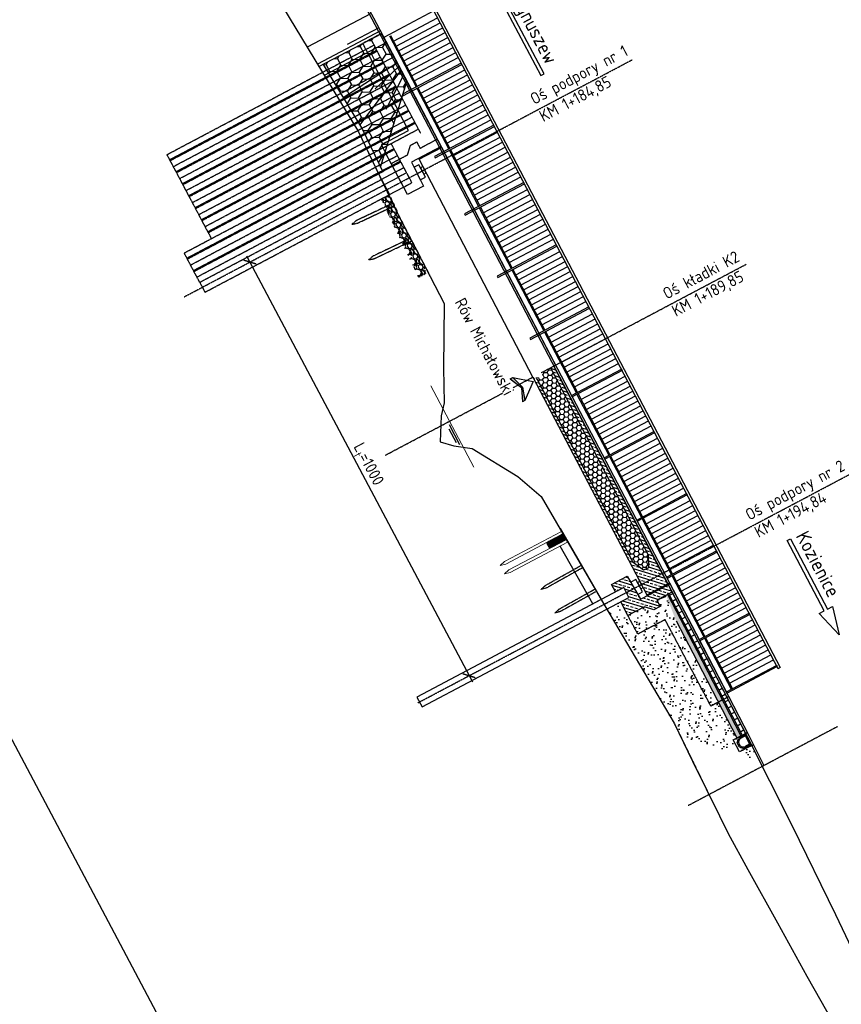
# Model space of a CAD drawing. Header units: millimetres. Extents: x -719417711 to 8331457056, y 1358857702 to 5726797456.
# Tile 66 of 71: x 7530289763 to 7530307306, y 5726747330 to 5726768366. Entities that reach past the tile are written whole.
import ezdxf

# ---------------------------------------------------------------- set-up
doc = ezdxf.new("R2010")
doc.units = ezdxf.units.MM
doc.set_wipeout_variables(frame=1)
for name, pattern in [('HIDDEN2', [4.7625, 3.175, -1.5875]), ('mp3', [6.25, 4.75, -1.5]), ('mp3a', [3.125, 2.25, -0.875]), ('mp7', [13.75, 9.75, -1.5, 1, -1.5]), ('mp7a', [6.875, 4.75, -0.875, 0.375, -0.875])]:
    doc.linetypes.add(name, pattern=pattern)
for name, color, linetype in [('0 wymiar', 32, 'Continuous'), ('1 cienka', 4, 'Continuous'), ('2 osie 02', 4, 'mp7'), ('2 osie 05', 4, 'mp7a'), ('3 przerywana 02', 6, 'mp3'), ('3 przerywana 05', 6, 'mp3a'), ('4 opis', 3, 'Continuous'), ('4 średnia', 3, 'Continuous'), ('5 gruba', 7, 'Continuous'), ('6 kreskowanie', 8, 'Continuous'), ('9 kreskowanie', 8, 'Continuous')]:
    doc.layers.add(name, color=color, linetype=linetype)
doc.layers.add('1  cienka', color=4, linetype='Continuous', lineweight=18)
doc.layers.add('6 Niweleta', color=1, linetype='Continuous', plot=False)
doc.layers.add('6 pomoc 01', color=1, linetype='Continuous', plot=False)
doc.styles.add('M 1_100', font='geniso.shx', dxfattribs={"height": 250})
doc.styles.get("Standard").update_dxf_attribs({"font": 'geniso.shx'})
doc.dimstyles.new('B  1_100 [cm]', dxfattribs={"dimscale": 100, "dimtxt": 2.5, "dimasz": 2, "dimexe": 1, "dimexo": 2.5, "dimtad": 1, "dimdec": 0, "dimlfac": 0.1, "dimzin": 0, "dimdsep": 46, "dimtxsty": 'Standard', "dimblk": 'ARCHTICK', "dimcen": 1, "dimdle": 1.5, "dimclrt": 3, "dimadec": 0, "dimazin": 0, "dimtfac": 1, "dimtdec": 0, "dimtmove": 1, "dimatfit": 3, "dimfxl": 1, "dimtolj": 1, "dimtzin": 0, "dimarcsym": 0})

# ---------------------------------------------------------------- blocks, each defined once
blk = doc.blocks.new('odw_lini_przekr')
for p, q in [((-146, -30), (-146, 0)), ((146, -30), (146, 0)), ((-146, -295), (-146, -30)), ((-146, -30), (-101, -30)), ((-141, -1), (-141, -25)), ((-102, -25), (-141, -25)), ((-121, -30), (-121, -180)), ((-52, -250), (-121, -180)), ((-101, -30), (-101, -129)), ((52, -250), (121, -180)), ((146, -30), (101, -30)), ((101, -30), (101, -129)), ((102, -25), (141, -25)), ((121, -30), (121, -180)), ((141, -1), (141, -25)), ((146, -30), (146, -295)), ((146, -295), (-146, -295)), ((52, -250), (-52, -250))]:
    blk.add_line(p, q)
at = {"linetype": 'HIDDEN2'}
for p, q in [((-126, -230), (-146, -210)), ((126, -230), (146, -210)), ((-126, -230), (-146, -250)), ((126, -230), (146, -250))]:
    blk.add_line(p, q, dxfattribs=at)
for points in [[(-146, 0), (146, 0)], [(102, -25), (-102, -25)]]:
    blk.add_lwpolyline(points)
for centre, radius, start, end in [((-146, -14), 14.4, 71.6352, 91.8424), ((146, -14), 14.4, 88.1576, 108.3648), ((-115, -30), 14.4, 358.1576, 18.3648), ((0, -129), 101, 180, 0), ((115, -30), 14.4, 161.6352, 181.8424)]:
    blk.add_arc(centre, radius, start, end)
blk = doc.blocks.new('A$C56C93B31')
at = {"layer": '6 kreskowanie'}
for centre, radius in [((7, -4), 6.25), ((26, -5), 11.6), ((56, -1), 5.92), ((74, -4), 6.25), ((90, -3), 10), ((115, -2), 12.2), ((133, -5), 6.25), ((10, -20), 10), ((10, -40), 10), ((12, -63), 12.5), ((10, -86), 10), ((10, -106), 10), ((7, -122), 6.25), ((10, -150), 10), ((10, -170), 10), ((12, -193), 12.5), ((10, -216), 10), ((19, -130), 8.22), ((34, -31), 15), ((24, -93), 5.14), ((34, -161), 15), ((27, -51), 6.25), ((36, -111), 15), ((27, -181), 6.25), ((36, -65), 10), ((36, -195), 10), ((38, -86), 10), ((34, -133), 6.25), ((38, -216), 10), ((45, -8), 7.48), ((44, -50), 6.23), ((44, -180), 6.23), ((52, -130), 10), ((53, -19), 6.25), ((53, -149), 6.25), ((63, -60), 15), ((61, -88), 12.5), ((63, -190), 15), ((61, -218), 12.5), ((59, -35), 10), ((59, -165), 10), ((60, -110), 8.33), ((64, -11), 6.25), ((77, -125), 15), ((79, -23), 12.5), ((79, -153), 12.5), ((76, -77), 6.06), ((76, -207), 6.06), ((81, -100), 10), ((80, -45), 8.33), ((80, -175), 8.33), ((88, -65), 10), ((88, -195), 10), ((87, -84), 6.25), ((87, -214), 6.25), ((104, -46), 15), ((104, -176), 15), ((96, -115), 6.23), ((106, -96), 15), ((102, -21), 10), ((102, -151), 10), ((104, -130), 10), ((105, -72), 7.83), ((105, -202), 7.83), ((113, -116), 6.25), ((116, -28), 5.14), ((116, -158), 5.14), ((122, -68), 8.96), ((122, -198), 8.96), ((128, -128), 12.5), ((130, -21), 10), ((130, -41), 10), ((130, -85), 10), ((130, -105), 10), ((130, -151), 10), ((130, -171), 10), ((130, -215), 10), ((133, -57), 6.25), ((133, -187), 6.25), ((10, -236), 10), ((7, -252), 6.25), ((10, -280), 10), ((10, -300), 10), ((12, -323), 12.5), ((10, -346), 10), ((10, -366), 10), ((7, -382), 6.25), ((19, -260), 8.22), ((19, -390), 8.22), ((24, -223), 5.14), ((34, -291), 15), ((24, -353), 5.14), ((36, -241), 15), ((27, -311), 6.25), ((36, -371), 15), ((36, -325), 10), ((34, -263), 6.25), ((38, -346), 10), ((34, -393), 6.25), ((44, -310), 6.23), ((52, -260), 10), ((52, -390), 10), ((53, -279), 6.25), ((63, -320), 15), ((61, -348), 12.5), ((59, -295), 10), ((60, -240), 8.33), ((60, -370), 8.33), ((77, -255), 15), ((77, -385), 15), ((79, -283), 12.5), ((76, -337), 6.06), ((81, -230), 10), ((81, -360), 10), ((80, -305), 8.33), ((88, -325), 10), ((87, -344), 6.25), ((104, -306), 15), ((96, -245), 6.23), ((96, -375), 6.23), ((106, -226), 15), ((106, -356), 15), ((102, -281), 10), ((104, -260), 10), ((104, -390), 10), ((105, -332), 7.83), ((113, -246), 6.25), ((113, -376), 6.25), ((116, -288), 5.14), ((122, -328), 8.96), ((128, -258), 12.5), ((128, -388), 12.5), ((130, -235), 10), ((130, -281), 10), ((130, -301), 10), ((130, -345), 10), ((130, -365), 10), ((133, -317), 6.25)]:
    blk.add_circle(centre, radius, dxfattribs=at)
blk = doc.blocks.new('A$C53D82E18')
at = {"layer": '3 przerywana 05'}
blk.add_lwpolyline([(552, -688), (49, 34), (0, 0), (503, -722), (596, -804), (552, -688)], dxfattribs=at)
blk = doc.blocks.new('_ArchTick')
at = {"color": 0, "linetype": 'ByBlock', "const_width": 0.15}
blk.add_lwpolyline([(-0.5, -0.5), (0.5, 0.5)], dxfattribs=at)
blk = doc.blocks.new('*D34')
at = {"layer": '0 wymiar', "color": 0, "lineweight": -2, "transparency": 16777216}
for p, q in [((7530294609.139429, 5726763320.712366), (7530299428.492174, 5726754217.754639)), ((7530294644.063242, 5726763169.476924), (7530294767.702408, 5726763234.934853)), ((7530299398.96157, 5726754371.845391), (7530299446.685656, 5726754397.111816))]:
    blk.add_line(p, q, dxfattribs=at)
at = {"layer": 'Defpoints', "color": 0, "transparency": 16777216}
for p in [(7530294423.117664, 5726763052.502342, -0.000001), (7530299358.307426, 5726754350.321984), (7530299178.015993, 5726754254.87081, -0.000001)]:
    blk.add_point(p, dxfattribs=at)
at = {"layer": '0 wymiar', "color": 0, "lineweight": -2, "transparency": 16777216, "xscale": 200, "yscale": 200, "zscale": 200}
for p, rotation in [((7530294679.324178, 5726763188.14502), 117.8979584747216), ((7530299358.307425, 5726754350.321984), 297.8979584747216)]:
    blk.add_blockref('_ArchTick', p, dxfattribs=dict(at, rotation=rotation))
at = {"layer": '0 wymiar', "color": 3, "transparency": 16777216, "insert": (7530297184.524982, 5726758856.964438), "char_height": 250, "attachment_point": 5, "rotation": 297.8979584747}
blk.add_mtext('\\A1;L{\\H0.7x;\\S^ t;}=1000', dxfattribs=at)

msp = doc.modelspace()

# ---------------------------------------------------------------- hatches: boundary and pattern name
at = {"layer": '9 kreskowanie'}
h = msp.add_hatch(dxfattribs=at)
h.set_pattern_fill('HONEY', color=256, scale=50)
h.set_pattern_definition([(297.89795, (7530180830.48, 5726743989.99), (232.92201, -146.12332), [158.75, -317.5]), (57.89795, (7530180830.48, 5726743989.99), (10.0855, 274.77804), [158.75, -317.5]), (357.89795, (7530180830.48, 5726743989.99), (243.00751, 128.65472), [-317.5, 158.75])])
h.paths.add_polyline_path([(7530298031.502969, 5726767042.069769), (7530297490.244269, 5726768070.822717), (7530296241.371142, 5726767409.635637), (7530297082.313515, 5726766016.587643), (7530297468.606378, 5726765212.578696)])
h = msp.add_hatch(dxfattribs=at)
h.set_pattern_fill('GRAVEL', color=256, scale=10)
h.set_pattern_definition([(165.910738, (7530193707.337, 5726750600.415), (-2971.095633, 726.2305), [34.17214, -3383.04836]), (122.867691, (7530193674.192, 5726750608.734), (1650.6344365, -2574.9225148), [58.6405, -5805.4049]), (70.408397, (7530193642.368, 5726750657.988), (-1280.8265225, -3552.1147813), [41.34815, -4093.4723]), (205.171639, (7530193539.898, 5726750715.824), (4608.4605828, 2152.4421145), [53.40045, -5286.64374]), (230.731604, (7530193491.569, 5726750693.111), (2099.5379551, 2548.5573125), [52.36337, -5183.9808]), (295.171639, (7530193458.425, 5726750652.571), (-2152.4421145, 4608.4605828), [53.40045, -5286.64374]), (335.592191, (7530193481.138, 5726750604.242), (-3789.8070646, 1729.78796775), [70.61937, -6991.31153]), (10.153279, (7530193545.446, 5726750575.06), (5770.4988779, 1043.250066), [66.67195, -6600.52566]), (59.327516, (7530193611.073, 5726750586.813), (1967.4802514, 3340.8456206), [53.5813, -5304.55457]), (113.134308, (7530193638.407, 5726750632.898), (1082.826838, -2588.1340844), [61.1713, -2997.3937]), (160.295388, (7530193614.3735, 5726750689.151), (-3895.4416447, 1386.46110394), [79.1078, -7831.67725]), (76.712025, (7530193655.31, 5726750492.4), (514.9613394, 2284.4419053), [27.00045, -2673.0566]), (109.367185, (7530193661.517, 5726750518.677), (1096.0384006, -3155.94167), [51.3682, -5085.4639]), (162.89795, (7530193644.48, 5726750567.14), (-224.48072, -118.84614), [35.92093, -323.2893]), (141.09654, (7530193663.1, 5726750597.114), (1043.192153, -884.711327), [19.34413, -1915.06224]), (229.69936, (7530193648.047, 5726750609.26), (554.596024, 581.019148), [27.35656, -1340.4753]), (328.861707, (7530193630.353, 5726750588.4), (805.49987, -435.749882), [44.43197, -1436.6298]), (99.463, (7530193668.38, 5726750565.42), (13.21156, -567.807586), [32.1287, -771.0898]), (314.28749, (7530193579.116, 5726750739.46), (1861.9035846, -1888.2687948), [45.0088, -4455.88267]), (8.244126, (7530193610.544, 5726750707.241), (-2944.6725098, -409.384672), [37.7599, -3738.22157]), (231.09654, (7530193713.28, 5726750589.19), (884.711327, 1043.192153), [38.688, -1895.71836]), (281.50841, (7530193688.982, 5726750559.084), (-515.0192526, 2601.3456459), [45.0088, -4455.88267]), (277.341905, (7530193439.938, 5726750665.776), (-145.269265, 1360.095894), [43.4035, -2126.77343]), (232.67309, (7530193445.484, 5726750622.728), (1875.0572318, 2429.7111716), [36.3672, -3600.35934]), (4.69936, (7530193489.987, 5726750468.1), (1360.095894, 145.269265), [38.688, -1895.71836]), (315.251975, (7530193528.545, 5726750471.27), (-2442.9227324, 2442.864819), [42.5783, -4215.2376]), (7.341905, (7530193431.752, 5726750578.096), (-1360.095894, -145.269265), [21.70176, -2148.4752]), (39.20788, (7530193482.856, 5726750481.57), (779.076746, 699.86529), [12.95146, -1282.1995]), (103.86171, (7530193492.89, 5726750489.756), (132.057704, -792.288308), [52.3634, -994.90546]), (123.906956, (7530193480.346, 5726750540.595), (1412.9421407, -2125.9610785), [48.5267, -4804.1365]), (241.58802, (7530193610.15, 5726750577.7), (330.1153, 462.173006), [36.6324, -879.17764]), (291.055177, (7530193592.719, 5726750545.482), (1571.4229676, -4053.8645583), [63.9557, -6331.6009]), (358.843346, (7530193615.696, 5726750485.796), (-2046.7496217, 65.999895), [26.1508, -2588.93923]), (27.89795, (7530193641.84, 5726750485.27), (105.6346, 343.32686), [15.24, -238.76]), (58.154387, (7530193484.704, 5726750548.65), (-1095.980487, -1729.845881), [35.2867, -3493.3941]), (345.910738, (7530193503.322, 5726750578.625), (2971.095633, -726.2305), [68.3443, -3348.8762]), (297.89795, (7530193569.6, 5726750562), (343.32686, -105.6346), [66.04, -187.96]), (263.202797, (7530193600.51, 5726750503.623), (-382.903634, -3076.7302136), [40.16096, -3975.9317]), (191.952554, (7530193595.757, 5726750463.744), (-1016.76903, -250.903845), [36.9829, -1812.165]), (145.543926, (7530193559.576, 5726750456.085), (-4502.8839154, 3076.6723005), [60.2145, -5961.24644]), (113.324029, (7530193509.926, 5726750490.153), (-1320.519122, 3037.0955283), [63.70295, -6306.58465])])
h.paths.add_polyline_path([(7530297659.277537, 5726764630.028381), (7530297482.342623, 5726764536.354271), (7530298276.487215, 5726762858.187448), (7530298283.018067, 5726762861.277986), (7530298457.267147, 5726762943.736371)])
h = msp.add_hatch(dxfattribs=at)
h.set_pattern_fill('ANSI33', color=256, scale=20, angle=-25.1193772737)
h.set_pattern_definition([(342.609103, (7528703010.34, 5729501915.87), (37.958926, 121.194554), []), (342.609103, (7528703051.96, 5729501836.29), (37.958926, 121.194554), [63.5, -31.75])])
h.paths.add_polyline_path([(7530300776.430361, 5726760757.690639), (7530300723.025756, 5726760730.342004), (7530303156.112556, 5726756078.107228), (7530303597.993395, 5726756312.049994), (7530301168.064145, 5726760958.247311), (7530301096.825967, 5726760921.766057), (7530303181.707091, 5726756935.325266), (7530303191.253278, 5726756658.191797), (7530303084.917832, 5726756602.579091), (7530302862.744415, 5726756768.509982)])
h = msp.add_hatch(dxfattribs=at)
h.set_pattern_fill('HONEY', color=256, scale=20, angle=-25.1193772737)
h.set_pattern_definition([(297.609103, (7528703010.344, 5729501915.867), (92.8729596, -58.9182769), [63.5, -127]), (57.609103, (7528703010.344, 5729501915.867), (4.5882447, 109.8894808), [63.5, -127]), (357.609103, (7528703010.344, 5729501915.867), (97.4612043, 50.9712039), [-127, 63.5])])
h.paths.add_polyline_path([(7530301094.17356, 5726760926.837649), (7530300776.051414, 5726760758.415215), (7530302862.744415, 5726756768.509982), (7530303084.917832, 5726756602.579091), (7530303191.253278, 5726756658.191797), (7530303181.707091, 5726756935.325266)])
h = msp.add_hatch(color=256, dxfattribs=at)
h.dxf.hatch_style = 1
h.paths.add_polyline_path([(7530300546.941697, 5726760231.689539), (7530300495.782823, 5726760204.604653), (7530300479.895743, 5726760507.823627), (7530300238.052219, 5726760691.415168), (7530300289.211095, 5726760718.500054), (7530300497.145776, 5726760516.956262)])
h = msp.add_hatch(dxfattribs=at)
h.set_pattern_fill('ANSI33', color=256, scale=20, angle=-24.830530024)
h.set_pattern_definition([(342.89795, (7528718556.3, 5729507534.45), (37.347464, 121.384377), []), (342.89795, (7528718598.32, 5729507455.08), (37.347464, 121.384377), [63.5, -31.75])])
h.paths.add_polyline_path([(7530302399.29278, 5726756299.751601), (7530302737.318913, 5726756478.711743), (7530303019.095504, 5726755982.792956), (7530303607.320799, 5726756294.215274), (7530303690.682003, 5726756134.822633), (7530303544.058007, 5726756057.195945), (7530303367.252605, 5726755963.590399), (7530303437.106204, 5726755829.847085), (7530303305.33273, 5726755760.082657), (7530303101.385242, 5726755822.833056), (7530302750.216395, 5726755636.914809), (7530302595.814704, 5726755928.554089), (7530302772.627807, 5726756022.149654), (7530302660.328805, 5726756234.26391), (7530302483.515702, 5726756140.668342)])
h = msp.add_hatch(dxfattribs=at)
h.set_pattern_fill('AR-SAND', color=256, scale=5)
h.set_pattern_definition([(335.39795, (7530186990.17, 5726750900.84), (212.52414, 121.56818), [0, -193.04, 0, -215.9, 0, -206.375]), (305.39795, (7530186990.17, 5726750900.84), (421.9243, -30.9398), [0, -104.14, 0, -173.99, 0, -66.675]), (265.39795, (7530186917.08, 5726751038.9), (185.68703, -349.19633), [0, -63.5, 0, -228.6, 0, -298.45]), (255.39795, (7530186917.08, 5726751038.9), (277.1438, -285.2548), [0, -31.75, 0, -149.86, 0, -171.45])])
h.paths.add_polyline_path([(7530305548.17975, 5726752549.563939), (7530305395.935932, 5726752860.482185), (7530305369.422462, 5726752846.445239), (7530305135.220133, 5726752722.452217), (7530304998.59386, 5726752980.516669), (7530305073.715361, 5726753020.288015), (7530304134.660954, 5726754839.245133), (7530303778.4966, 5726755520.256676), (7530304682.618102, 5726753193.145616), (7530304677.036056, 5726753190.945239), (7530304770.61571, 5726753014.18874), (7530304592.35058, 5726752919.810378), (7530304488.211078, 5726753116.51268), (7530304682.618102, 5726753193.145616), (7530303577.960569, 5726756036.414753), (7530303561.799633, 5726756066.940085), (7530303543.912762, 5726756057.470294), (7530303367.107359, 5726755963.864747), (7530303436.960958, 5726755830.121435), (7530303305.187484, 5726755760.357006), (7530303101.239998, 5726755823.107406), (7530302750.07115, 5726755637.189158), (7530302595.669459, 5726755928.828438), (7530302299.081653, 5726755771.830438), (7530303735.725509, 5726753338.80849), (7530303868.486796, 5726753066.370744)])
h = msp.add_hatch(color=256, dxfattribs=at)
h.dxf.hatch_style = 1
h.paths.add_polyline_path([(7530303572.55354, 5726756033.596215), (7530303556.556108, 5726756063.812721), (7530303543.971962, 5726756057.150335), (7530303367.219395, 5726755963.572766), (7530303437.020164, 5726755829.801474), (7530303386.12324, 5726755961.18252)])
h = msp.add_hatch(dxfattribs=at)
h.set_pattern_fill('AR-CONC', color=256, scale=0.8, angle=298)
h.set_pattern_definition([(285.89795, (7530176301.74, 5726754616.02), (-92.27475, -113.53576), [15.24, -167.64]), (230.89795, (7530176301.74, 5726754616.02), (142.37011, -62.34928), [12.192, -134.11247]), (336.3494, (7530176294.05, 5726754606.56), (50.09536, -175.88504), [12.952, -142.4722]), (282.08215, (7530176335.39, 5726754593.23), (-149.4386, -160.71404), [22.86, -251.46]), (332.5335, (7530176322.93, 5726754579.84), (57.419, -268.2434), [19.428, -213.7085]), (227.0821, (7530176335.39, 5726754593.23), (57.419, -268.2434), [18.28797, -201.1678]), (256.89795, (7530176315.58, 5726754582.1), (-135.74811, -54.56475), [15.24, -167.64]), (201.89795, (7530176315.58, 5726754582.1), (94.29168, -123.55438), [12.192, -134.112]), (307.3494, (7530176304.27, 5726754577.56), (-41.45643, -178.11913), [12.952, -142.47195]), (273.39795, (7530176301.735, 5726754616.02), (54.626636, -39.971876), [0, -132.4864, 0, -136.144, 0, -134.62]), (243.39795, (7530176301.735, 5726754616.02), (36.39189, -89.19798), [0, -77.6224, 0, -129.4384, 0, -51.308]), (203.39795, (7530176327.14, 5726754653.54), (-64.612018, -87.250038), [0, -50.8, 0, -158.496, 0, -210.312]), (193.39795, (7530176338.53, 5726754670.37), (-49.59778, -109.53021), [0, -66.04, 0, -105.2576, 0, -149.352])])
h.paths.add_polyline_path([(7530304223.184437, 5726754885.760606), (7530303598.897962, 5726756079.440688), (7530303564.752273, 5726756061.363041), (7530303578.105816, 5726756036.140408), (7530303778.641848, 5726755519.982329), (7530304134.806202, 5726754838.970787), (7530305073.860595, 5726753020.01369), (7530305162.238829, 5726753066.803509)])
h = msp.add_hatch(dxfattribs=at)
h.set_pattern_fill('AR-SAND', color=256, scale=0.3, angle=298)
h.set_pattern_definition([(273.39795, (7530176301.735, 5726754616.02), (12.4267424, -7.8344922), [0, -11.5824, 0, -12.954, 0, -12.3825]), (243.39795, (7530176301.735, 5726754616.02), (10.2457937, -23.2237417), [0, -6.2484, 0, -10.4394, 0, -4.0005]), (203.39795, (7530176306.99, 5726754623.78), (-13.2688366, -19.6733798), [0, -3.81, 0, -13.716, 0, -17.907]), (193.39795, (7530176306.99, 5726754623.78), (-7.3052305, -22.717349), [0, -1.905, 0, -8.9916, 0, -10.287])])
h.paths.add_polyline_path([(7530304249.697907, 5726754899.797554), (7530303625.411432, 5726756093.477636), (7530303598.89796, 5726756079.440689), (7530304223.184436, 5726754885.760607), (7530305162.238829, 5726753066.803509), (7530305188.752301, 5726753080.840455)])
h = msp.add_hatch(dxfattribs=at)
h.set_pattern_fill('ANSI31', color=256, scale=45, angle=45)
h.set_pattern_definition([(27.89795, (7530176301.74, 5726754616.02), (-66.85095, 126.2704), [])])
h.paths.add_polyline_path([(7530305259.454891, 5726753118.27231), (7530304320.400498, 5726754937.22941), (7530303696.114023, 5726756130.909492), (7530303625.411434, 5726756093.477635), (7530304249.697909, 5726754899.797553), (7530305188.752301, 5726753080.840455)])

# ---------------------------------------------------------------- linework, layer by layer
at = {"layer": '1  cienka'}
for points in [[(7530300143.76924, 5726756734.250931), (7530301363.204072, 5726757379.852586), (7530301335.130178, 5726757432.879527), (7530300115.695349, 5726756787.277872), (7530300023.493572, 5726756704.51876), (7530300143.76924, 5726756734.250931)], [(7530300237.34888, 5726756557.494457), (7530301456.78371, 5726757203.096112), (7530301428.709818, 5726757256.123053), (7530300209.274988, 5726756610.521399), (7530300117.073212, 5726756527.762286), (7530300237.34888, 5726756557.494457)]]:
    msp.add_lwpolyline(points, dxfattribs=at)
at = {"layer": '1 cienka'}
for p, q in [((7530297743.21819, 5726767910.218736), (7530298683.957685, 5726768408.271567)), ((7530297798.831602, 5726767803.881943), (7530298739.571096, 5726768301.934774)), ((7530297680.653104, 5726768029.847627), (7530298250.407923, 5726766940.435934)), ((7530297854.445015, 5726767697.545146), (7530298795.184509, 5726768195.597979)), ((7530297910.058428, 5726767591.20835), (7530298850.797922, 5726768089.261183)), ((7530297658.55854, 5726768018.150167), (7530298228.313357, 5726766928.738477)), ((7530297965.671839, 5726767484.871555), (7530298906.411335, 5726767982.924388)), ((7530298021.285252, 5726767378.534761), (7530298962.024747, 5726767876.587594)), ((7530298076.898664, 5726767272.197966), (7530299017.63816, 5726767770.250799)), ((7530298132.512075, 5726767165.86117), (7530299073.251573, 5726767663.914003)), ((7530298188.125487, 5726767059.524375), (7530299128.864985, 5726767557.577209)), ((7530298327.159022, 5726766793.682392), (7530299267.898517, 5726767291.735224)), ((7530298382.772434, 5726766687.345599), (7530299323.511929, 5726767185.398431)), ((7530298438.385847, 5726766581.008802), (7530299379.125341, 5726767079.061635)), ((7530298493.99926, 5726766474.672007), (7530299434.738754, 5726766972.724839)), ((7530298242.499372, 5726766901.613824), (7530298923.481015, 5726765599.528542)), ((7530298264.593936, 5726766913.311283), (7530298945.57558, 5726765611.226)), ((7530298549.612671, 5726766368.335212), (7530299490.352167, 5726766866.388044)), ((7530298605.226084, 5726766261.998418), (7530299545.965579, 5726766760.05125)), ((7530298660.839496, 5726766155.661622), (7530299601.578992, 5726766653.714456)), ((7530298716.452908, 5726766049.324826), (7530299657.192405, 5726766547.37766)), ((7530298772.066319, 5726765942.988031), (7530299712.805817, 5726766441.040865)), ((7530298827.679731, 5726765836.651238), (7530299768.419229, 5726766334.704072)), ((7530298883.19943, 5726765730.26483), (7530299823.938928, 5726766228.317663)), ((7530299022.326679, 5726765464.47246), (7530299963.066174, 5726765962.525291)), ((7530299077.940091, 5726765358.135667), (7530300018.679585, 5726765856.188498)), ((7530299133.553504, 5726765251.79887), (7530300074.292998, 5726765749.851703)), ((7530298937.667029, 5726765572.403892), (7530299563.035262, 5726764376.6554)), ((7530298959.761593, 5726765584.101351), (7530299585.129826, 5726764388.352859)), ((7530299189.166917, 5726765145.462074), (7530300129.906411, 5726765643.514907)), ((7530299244.780328, 5726765039.125279), (7530300185.519824, 5726765537.178112)), ((7530299300.393741, 5726764932.788486), (7530300241.133236, 5726765430.841318)), ((7530299356.007153, 5726764826.45169), (7530300296.746649, 5726765324.504523)), ((7530299411.620564, 5726764720.114894), (7530300352.360062, 5726765218.167727)), ((7530299467.233976, 5726764613.778099), (7530300407.973474, 5726765111.830933)), ((7530299522.847388, 5726764507.441306), (7530300463.586885, 5726765005.49414)), ((7530299661.880925, 5726764241.599316), (7530300602.62042, 5726764739.652147)), ((7530299717.494337, 5726764135.262523), (7530300658.233831, 5726764633.315354)), ((7530299773.10775, 5726764028.925726), (7530300713.847244, 5726764526.978559)), ((7530299577.221275, 5726764349.530747), (7530300258.202918, 5726763047.445465)), ((7530299599.315839, 5726764361.228207), (7530300280.297482, 5726763059.142923)), ((7530299828.721163, 5726763922.58893), (7530300769.460657, 5726764420.641763)), ((7530299884.334574, 5726763816.252135), (7530300825.07407, 5726764314.304968)), ((7530299939.947987, 5726763709.915341), (7530300880.687482, 5726764207.968174)), ((7530299995.561399, 5726763603.578546), (7530300936.300895, 5726764101.631379)), ((7530300051.17481, 5726763497.24175), (7530300991.914308, 5726763995.294583)), ((7530300106.788222, 5726763390.904955), (7530301047.527719, 5726763888.957788)), ((7530300162.401634, 5726763284.568162), (7530301103.141131, 5726763782.620996)), ((7530300217.921333, 5726763178.181753), (7530301158.66083, 5726763676.234587)), ((7530300357.048583, 5726762912.389374), (7530301297.788077, 5726763410.442205)), ((7530300412.661995, 5726762806.052581), (7530301353.401489, 5726763304.105412)), ((7530300468.275408, 5726762699.715784), (7530301409.014902, 5726763197.768617)), ((7530300272.388933, 5726763020.320806), (7530300953.370576, 5726761718.235523)), ((7530300294.483497, 5726763032.018265), (7530300975.46514, 5726761729.932981)), ((7530300523.888821, 5726762593.378988), (7530301464.628315, 5726763091.431821)), ((7530300579.502232, 5726762487.042193), (7530301520.241728, 5726762985.095026)), ((7530300635.115644, 5726762380.7054), (7530301575.85514, 5726762878.758232)), ((7530300690.729056, 5726762274.368604), (7530301631.468553, 5726762772.421437)), ((7530300746.342468, 5726762168.031808), (7530301687.081965, 5726762666.084641)), ((7530300801.95588, 5726762061.695013), (7530301742.695377, 5726762559.747847)), ((7530300857.569292, 5726761955.35822), (7530301798.308789, 5726762453.411054)), ((7530300913.088991, 5726761848.971811), (7530301853.828488, 5726762347.024645)), ((7530301052.216242, 5726761583.179438), (7530301992.955736, 5726762081.232269)), ((7530301107.829654, 5726761476.842645), (7530302048.569148, 5726761974.895476)), ((7530301163.443067, 5726761370.505848), (7530302104.182561, 5726761868.558681)), ((7530301219.056479, 5726761264.169052), (7530302159.795974, 5726761762.221885)), ((7530300967.556592, 5726761691.110869), (7530301648.538235, 5726760389.025587)), ((7530300989.651155, 5726761702.808329), (7530301670.632799, 5726760400.723045)), ((7530301274.66989, 5726761157.832257), (7530302215.409387, 5726761655.88509)), ((7530301330.283303, 5726761051.495463), (7530302271.022799, 5726761549.548296)), ((7530301385.896715, 5726760945.158668), (7530302326.636211, 5726761443.211501)), ((7530301441.510127, 5726760838.821872), (7530302382.249624, 5726761336.874705)), ((7530301497.123539, 5726760732.485077), (7530302437.863036, 5726761230.53791)), ((7530301552.736951, 5726760626.148284), (7530302493.476448, 5726761124.201118)), ((7530301608.25665, 5726760519.761875), (7530302548.996147, 5726761017.814709)), ((7530301747.383898, 5726760253.969504), (7530302688.123392, 5726760752.022336)), ((7530301802.99731, 5726760147.632711), (7530302743.736804, 5726760645.685543)), ((7530301858.610723, 5726760041.295915), (7530302799.350217, 5726760539.348747)), ((7530301662.724248, 5726760361.900936), (7530302343.705891, 5726759059.815654)), ((7530301684.818811, 5726760373.598395), (7530302365.800455, 5726759071.513112)), ((7530301914.224135, 5726759934.959119), (7530302854.96363, 5726760433.011951)), ((7530301969.837546, 5726759828.622324), (7530302910.577043, 5726760326.675157)), ((7530302025.450959, 5726759722.28553), (7530302966.190454, 5726760220.338363)), ((7530302081.064371, 5726759615.948734), (7530303021.803867, 5726760114.001568)), ((7530302136.677783, 5726759509.611938), (7530303077.41728, 5726760007.664772)), ((7530302192.291195, 5726759403.275144), (7530303133.030692, 5726759901.327977)), ((7530302247.904607, 5726759296.938351), (7530303188.644104, 5726759794.991184)), ((7530302303.424306, 5726759190.551942), (7530303244.163803, 5726759688.604775)), ((7530302442.551556, 5726758924.759567), (7530303383.29105, 5726759422.812399)), ((7530302498.164968, 5726758818.422774), (7530303438.904462, 5726759316.475606)), ((7530302553.77838, 5726758712.085978), (7530303494.517875, 5726759210.13881)), ((7530302357.891906, 5726759032.690999), (7530303038.873549, 5726757730.605717)), ((7530302379.986469, 5726759044.388458), (7530303060.968113, 5726757742.303175)), ((7530302609.391793, 5726758605.749182), (7530303550.131288, 5726759103.802014)), ((7530302665.005204, 5726758499.412387), (7530303605.7447, 5726758997.465219)), ((7530302720.618617, 5726758393.075593), (7530303661.358112, 5726758891.128426)), ((7530302776.232029, 5726758286.738797), (7530303716.971525, 5726758784.791631)), ((7530302831.845441, 5726758180.402001), (7530303772.584938, 5726758678.454835)), ((7530302887.458853, 5726758074.065207), (7530303828.19835, 5726758572.11804)), ((7530302943.072265, 5726757967.728414), (7530303883.811762, 5726758465.781247)), ((7530302998.591964, 5726757861.342005), (7530303939.331461, 5726758359.394838)), ((7530303137.719213, 5726757595.54963), (7530304078.458707, 5726758093.602462)), ((7530303193.332624, 5726757489.212837), (7530304134.072119, 5726757987.265669)), ((7530303075.154126, 5726757715.178521), (7530303700.522361, 5726756519.430028)), ((7530303248.946037, 5726757382.87604), (7530304189.685532, 5726757880.928873)), ((7530303304.55945, 5726757276.539245), (7530304245.298944, 5726757774.592077)), ((7530303053.059563, 5726757703.481062), (7530303678.427795, 5726756507.73257)), ((7530303360.172861, 5726757170.20245), (7530304300.912357, 5726757668.255282)), ((7530303415.786274, 5726757063.865656), (7530304356.525769, 5726757561.918489)), ((7530303471.399686, 5726756957.52886), (7530304412.139182, 5726757455.581694)), ((7530303527.013098, 5726756851.192064), (7530304467.752595, 5726757349.244898)), ((7530303582.62651, 5726756744.855269), (7530304523.366007, 5726757242.908103)), ((7530303638.239922, 5726756638.518476), (7530304578.979419, 5726757136.57131)), ((7530303777.273458, 5726756372.676486), (7530304718.012953, 5726756870.729318)), ((7530303832.88687, 5726756266.339693), (7530304773.626365, 5726756764.392525)), ((7530303692.613809, 5726756480.607918), (7530304373.595451, 5726755178.522635)), ((7530303714.708372, 5726756492.305377), (7530304395.690016, 5726755190.220094)), ((7530303888.500283, 5726756160.002896), (7530304829.239778, 5726756658.055729)), ((7530303944.113696, 5726756053.666101), (7530304884.85319, 5726756551.718933)), ((7530303999.727107, 5726755947.329306), (7530304940.466603, 5726756445.382138)), ((7530304055.34052, 5726755840.992512), (7530304996.080015, 5726756339.045344)), ((7530304110.953932, 5726755734.655716), (7530305051.693428, 5726756232.708549)), ((7530304166.567344, 5726755628.31892), (7530305107.306841, 5726756126.371754)), ((7530304222.180756, 5726755521.982125), (7530305162.920253, 5726756020.034959)), ((7530304277.794168, 5726755415.645332), (7530305218.533665, 5726755913.698166)), ((7530304333.313867, 5726755309.258924), (7530305274.053364, 5726755807.311757)), ((7530304472.441117, 5726755043.466547), (7530305413.180612, 5726755541.519379)), ((7530304528.054529, 5726754937.129754), (7530305468.794024, 5726755435.182586)), ((7530304583.667942, 5726754830.792957), (7530305524.407436, 5726755328.84579)), ((7530304639.281355, 5726754724.456161), (7530305580.020849, 5726755222.508994)), ((7530304387.781467, 5726755151.397979), (7530304957.536289, 5726754061.98628)), ((7530304409.876031, 5726755163.095438), (7530304979.630854, 5726754073.683739)), ((7530304694.894766, 5726754618.119367), (7530305635.634262, 5726755116.172199)), ((7530304750.508179, 5726754511.782573), (7530305691.247674, 5726755009.835405)), ((7530304806.121591, 5726754405.445777), (7530305746.861087, 5726754903.49861)), ((7530304861.735003, 5726754299.108981), (7530305802.4745, 5726754797.161815)), ((7530304917.348414, 5726754192.772186), (7530305858.087912, 5726754690.82502))]:
    msp.add_line(p, q, dxfattribs=at)
at = {"layer": '1 cienka', "elevation": 0}
for points in [[(7530299673.586141, 5726769554.491824), (7530299813.04928, 5726768945.463654), (7530299921.227802, 5726769002.736278), (7530300890.752954, 5726767171.463494), (7530300960.225474, 5726767208.244119), (7530299990.700325, 5726769039.516903), (7530300098.878847, 5726769096.789527)], [(7530307260.825874, 5726755223.449794), (7530306835.533165, 5726755681.15209), (7530306943.711689, 5726755738.424714), (7530306150.259237, 5726757237.125281), (7530306219.731759, 5726757273.905908), (7530307013.184213, 5726755775.205341), (7530307121.362735, 5726755832.477965)]]:
    msp.add_lwpolyline(points, close=True, dxfattribs=at)
at = {"layer": '1 cienka'}
for points in [[(7530298607.206591, 5726768555.025117), (7530297537.220333, 5726767988.545563)], [(7530298584.034338, 5726768599.332113), (7530298628.223457, 5726768622.727023), (7530306001.917734, 5726754523.699834), (7530305957.728613, 5726754500.304923), (7530298584.034337, 5726768599.332112)], [(7530299191.147419, 5726767438.488771), (7530297951.550304, 5726766782.212659), (7530297940.281713, 5726766745.67092), (7530297941.823992, 5726766742.428183), (7530297941.823991, 5726766742.428183), (7530299205.333427, 5726767411.364116)], [(7530299886.315078, 5726766109.278837), (7530298622.805645, 5726765440.342899), (7530298636.99165, 5726765413.218248), (7530299900.501086, 5726766082.154181)], [(7530300525.869322, 5726764886.405691), (7530299262.359889, 5726764217.469753), (7530299276.545894, 5726764190.345102), (7530300540.05533, 5726764859.281035)], [(7530301221.036982, 5726763557.195754), (7530299957.527549, 5726762888.259816), (7530299971.713553, 5726762861.135165), (7530301235.22299, 5726763530.071098)], [(7530301916.204637, 5726762227.985817), (7530300652.695204, 5726761559.049879), (7530300666.881208, 5726761531.925228), (7530301930.390645, 5726762200.861161)], [(7530301546.492869, 5726760335.000021), (7530302611.372299, 5726760898.775879), (7530302625.558304, 5726760871.651229), (7530301560.678874, 5726760307.875371)], [(7530302241.660526, 5726759005.790084), (7530303306.539956, 5726759569.565942), (7530303320.725961, 5726759542.441292), (7530302255.846531, 5726758978.665434)], [(7530302936.828184, 5726757676.580147), (7530304001.707614, 5726758240.356005), (7530304015.893619, 5726758213.231355), (7530302951.014189, 5726757649.455497)], [(7530303576.382428, 5726756453.707003), (7530304641.261858, 5726757017.482861), (7530304655.447863, 5726756990.358211), (7530303590.568433, 5726756426.582353)], [(7530304271.550089, 5726755124.497064), (7530305336.429519, 5726755688.272922), (7530305350.615523, 5726755661.148272), (7530304285.736094, 5726755097.372414)], [(7530304855.490922, 5726754007.960714), (7530305920.370352, 5726754571.736572), (7530305934.556356, 5726754544.611922), (7530304869.676927, 5726753980.836064)]]:
    msp.add_lwpolyline(points, dxfattribs=at)
at = {"layer": '2 osie 02'}
msp.add_line((7530297566.212064, 5726759059.039791), (7530305277.815248, 5726763141.770268), dxfattribs=at)
at = {"layer": '2 osie 05'}
for p, q in [((7530293276.361492, 5726762445.378729), (7530302841.918029, 5726767509.642059)), ((7530298267.683311, 5726753772.916162), (7530307465.416189, 5726758642.443737))]:
    msp.add_line(p, q, dxfattribs=at)
at = {"layer": '3 przerywana 02'}
msp.add_line((7530307225.499489, 5726753263.001035), (7530304039.168303, 5726751576.071463), dxfattribs=at)
at = {"layer": '3 przerywana 05', "color": 8}
for p, q in [((7530292909.233397, 5726765484.637066), (7530297328.145251, 5726767824.12805)), ((7530298325.6889, 5726765939.932938), (7530297328.14525, 5726767824.12805)), ((7530292966.768422, 5726765375.962907, 0.000001), (7530297385.680275, 5726767715.453889, 0.000001)), ((7530292977.036075, 5726765356.569008, 0.000001), (7530297395.947926, 5726767696.05999, 0.000001)), ((7530293044.7057, 5726765228.752265), (7530297463.617555, 5726767568.243248)), ((7530293102.220311, 5726765120.116668, 0.000001), (7530297521.132166, 5726767459.607652, 0.000001)), ((7530293112.487963, 5726765100.722771, 0.000001), (7530297531.399817, 5726767440.213754, 0.000001)), ((7530293180.395949, 5726764972.455807), (7530297599.307803, 5726767311.946791)), ((7530293237.910562, 5726764863.820209, 0.000001), (7530297656.822416, 5726767203.311192, 0.000001)), ((7530293248.178216, 5726764844.42631, 0.000001), (7530297667.09007, 5726767183.917292, 0.000001)), ((7530293315.868255, 5726764716.571011), (7530297734.780109, 5726767056.061993)), ((7530293373.382867, 5726764607.935416, 0.000001), (7530297792.294721, 5726766947.426401, 0.000001)), ((7530293383.650517, 5726764588.541517, 0.000001), (7530297802.562374, 5726766928.0325, 0.000001)), ((7530293451.558503, 5726764460.274553), (7530297870.470359, 5726766799.765537)), ((7530293509.073314, 5726764351.63858, 0.000001), (7530297927.985168, 5726766691.129564, 0.000001)), ((7530293519.340966, 5726764332.244682, 0.000001), (7530297938.252821, 5726766671.735668, 0.000001)), ((7530293587.859889, 5726764202.82376, 0), (7530298006.771745, 5726766542.314744, 0)), ((7530297887.082883, 5726766340.821021, 0.000001), (7530298063.890131, 5726766434.427543, 0.000001)), ((7530297897.350536, 5726766321.427124, 0.000001), (7530298074.157784, 5726766415.033644, 0.000001)), ((7530293644.978279, 5726764094.936561, 0.000001), (7530297801.861135, 5726766295.702335, 0.000001)), ((7530293655.245931, 5726764075.542664, 0.000001), (7530297792.734888, 5726766266.040782, 0.000001)), ((7530297965.258327, 5726766193.160528), (7530298142.065574, 5726766286.767048)), ((7530298023.169554, 5726766083.77579, 0.000001), (7530298199.976802, 5726766177.382312, 0.000001)), ((7530298033.437207, 5726766064.381893, 0.000001), (7530298210.244454, 5726766157.988413, 0.000001)), ((7530293723.153724, 5726763947.276069), (7530297732.376083, 5726766069.866395)), ((7530297517.932466, 5726765627.521914), (7530298278.036078, 5726766029.941243)), ((7530293781.064949, 5726763837.891331, 0.000001), (7530297680.902574, 5726765902.570435, 0.000001)), ((7530293791.332602, 5726763818.497432, 0.000001), (7530297671.776327, 5726765872.90888, 0.000001)), ((7530298025.855226, 5726765095.686909), (7530297694.739717, 5726765721.128434)), ((7530293275.827864, 5726763381.637454), (7530297611.520778, 5726765677.070089)), ((7530293333.458842, 5726763272.782063, 0.000001), (7530297560.296364, 5726765510.583723, 0.000001)), ((7530297575.585836, 5726765518.624218), (7530297752.591231, 5726765612.335643)), ((7530297585.853488, 5726765499.230321), (7530297762.858884, 5726765592.941746)), ((7530293859.124223, 5726763690.450261), (7530292909.233397, 5726765484.637066)), ((7530293343.726494, 5726763253.388166, 0.000001), (7530297551.170116, 5726765480.922169, 0.000001)), ((7530297653.920583, 5726765370.662827), (7530297830.925979, 5726765464.374251)), ((7530297715.970072, 5726765253.461596), (7530297892.975467, 5726765347.173021)), ((7530297726.237724, 5726765234.067698), (7530297903.243117, 5726765327.779122)), ((7530293411.518114, 5726763125.341), (7530297490.914571, 5726765285.083385)), ((7530293473.865474, 5726763007.577139), (7530297503.108847, 5726765140.767131)), ((7530293484.133127, 5726762988.183239), (7530297512.619392, 5726765120.972399)), ((7530297789.907527, 5726765114.285129), (7530297966.714777, 5726765207.891651)), ((7530293547.604786, 5726762868.295766), (7530297483.032596, 5726764951.817272)), ((7530293606.957065, 5726762756.189118), (7530293275.944032, 5726763381.418036))]:
    msp.add_line(p, q, dxfattribs=at)
at = {"layer": '3 przerywana 05'}
for p, q in [((7530298025.863131, 5726765095.691093), (7530297849.059358, 5726765002.078011)), ((7530298138.162131, 5726764883.576838), (7530298025.863131, 5726765095.691093)), ((7530297961.358359, 5726764789.963756), (7530298138.162131, 5726764883.576838)), ((7530293606.957063, 5726762756.189118), (7530297538.00841, 5726764837.393604)), ((7530293719.256063, 5726762544.074863), (7530297642.026805, 5726764620.895377)), ((7530293606.957065, 5726762756.189118), (7530293719.256062, 5726762544.074863))]:
    msp.add_line(p, q, dxfattribs=at)
for points in [[(7530297490.244287, 5726768070.82268), (7530297084.812925, 5726767856.176398), (7530297841.964192, 5726766426.04277)], [(7530297641.589769, 5726765774.798433), (7530297484.102785, 5726765691.420581), (7530297567.480638, 5726765533.933597)], [(7530297642.026804, 5726764620.895378), (7530297839.420252, 5726764210.051395), (7530298516.264864, 5726762905.276299)], [(7530303645.632247, 5726756314.498386), (7530304900.715158, 5726753901.436075), (7530304521.974216, 5726753700.920414), (7530304062.834239, 5726754568.159958), (7530303544.066984, 5726755548.025567), (7530302960.770619, 5726755239.212758), (7530302750.216395, 5726755636.91481)], [(7530302178.145986, 5726755979.021669), (7530302255.758063, 5726755845.172546), (7530303735.870754, 5726753338.53414), (7530304131.919924, 5726752525.735901), (7530304481.059488, 5726751810.020561)]]:
    msp.add_lwpolyline(points, dxfattribs=at)
at = {"layer": '3 przerywana 05', "elevation": -0.000001}
msp.add_lwpolyline([(7530297694.657008, 5726765293.718534), (7530298045.825857, 5726765479.636785), (7530298108.576274, 5726765683.584237), (7530298240.349782, 5726765753.348682), (7530298311.746056, 5726765620.422101), (7530298488.498622, 5726765713.999672), (7530298677.574876, 5726765814.101735)], dxfattribs=at)
at = {"layer": '4 średnia'}
for p, q in [((7530297490.244267, 5726768070.822716), (7530297492.895614, 5726768072.22641)), ((7530298761.060756, 5726765654.775105), (7530297490.244287, 5726768070.82268)), ((7530297468.606377, 5726765212.578695), (7530298031.502967, 5726767042.069767)), ((7530297801.861134, 5726766295.702332, 0.000001), (7530297887.082883, 5726766340.821024, 0.000001)), ((7530297732.376082, 5726766069.866394), (7530297965.258327, 5726766193.160528)), ((7530297792.734889, 5726766266.040785, 0.000001), (7530297897.350534, 5726766321.427126, 0.000001)), ((7530297671.776327, 5726765872.90888, 0.000001), (7530298033.437205, 5726766064.381893, 0.000001)), ((7530297680.902574, 5726765902.570433, 0.000001), (7530298023.169553, 5726766083.775792, 0.000001)), ((7530297551.170118, 5726765480.922175, 0.000001), (7530297585.83109, 5726765499.272627, 0.000001)), ((7530297560.296365, 5726765510.583722, 0.000001), (7530297575.563439, 5726765518.666522, 0.000001)), ((7530297490.649812, 5726765284.222882), (7530297653.920583, 5726765370.662827)), ((7530297483.032596, 5726764951.817272), (7530297789.907526, 5726765114.285128)), ((7530297503.108847, 5726765140.76713), (7530297715.970072, 5726765253.461596)), ((7530297512.619392, 5726765120.972399), (7530297726.237724, 5726765234.067698)), ((7530297538.008409, 5726764837.393606), (7530297849.061648, 5726765002.073571)), ((7530297642.026805, 5726764620.895377), (7530297961.360648, 5726764789.959317)), ((7530303597.993045, 5726756312.050664), (7530303639.088844, 5726756333.807887)), ((7530303607.320798, 5726756294.215273), (7530303648.416623, 5726756315.97251)), ((7530305259.454905, 5726753118.272287), (7530305297.899421, 5726753138.625849)), ((7530305396.08118, 5726752860.207837), (7530305429.813136, 5726752878.066443))]:
    msp.add_line(p, q, dxfattribs=at)
for points in [[(7530296712.578008, 5726769517.028664), (7530297317.009612, 5726768404.282431), (7530298053.15908, 5726767014.50235), (7530304358.845014, 5726754957.582969), (7530305331.803294, 5726753072.95373), (7530305568.224425, 5726752602.843057), (7530305654.50681, 5726752431.275187)], [(7530297464.821723, 5726768125.253352), (7530296121.935589, 5726767414.293254), (7530296152.992904, 5726767362.845817), (7530297492.895615, 5726768072.22641)], [(7530296241.371141, 5726767409.635635), (7530297082.313513, 5726766016.587643), (7530297513.706676, 5726765118.709384), (7530297425.328439, 5726765071.919564)], [(7530297641.58977, 5726765774.798434), (7530298067.39915, 5726766000.233392), (7530297841.9642, 5726766426.042757)], [(7530298045.580622, 5726764630.881738), (7530297567.480639, 5726765533.933598)], [(7530298763.587465, 5726765656.112813), (7530298131.860579, 5726765321.659581), (7530298383.606787, 5726764809.841894), (7530298045.580654, 5726764630.881754)], [(7530300723.025757, 5726760730.342002), (7530298289.880081, 5726765382.689357), (7530298770.230617, 5726765636.85612), (7530301203.349787, 5726760984.638485)], [(7530298353.570705, 5726753682.933026), (7530302772.627809, 5726756022.149655), (7530302660.328805, 5726756234.263909), (7530298241.271726, 5726753895.047245), (7530298353.715953, 5726753682.658678)]]:
    msp.add_lwpolyline(points, dxfattribs=at)
for points in [[(7530298424.655588, 5726765001.299277), (7530298284.286129, 5726765266.43399), (7530298184.930568, 5726765213.832479), (7530298317.345985, 5726764944.486684)], [(7530298389.563225, 5726765067.582956), (7530298441.461973, 5726765095.059552), (7530298370.138498, 5726765227.024024), (7530298319.378495, 5726765200.150312)], [(7530303059.106631, 5726756139.899706), (7530302918.737172, 5726756405.034418), (7530302811.454131, 5726756348.235887), (7530302959.724571, 5726756087.284166)], [(7530303024.014267, 5726756206.183384), (7530303075.913016, 5726756233.65998), (7530303004.589542, 5726756365.624454), (7530302953.829537, 5726756338.750739)]]:
    msp.add_lwpolyline(points, close=True, dxfattribs=at)
at = {"layer": '5 gruba'}
msp.add_line((7530305073.860608, 5726753020.013665), (7530305259.454905, 5726753118.272287), dxfattribs=at)
for points in [[(7530295303.088292, 5726768770.806836), (7530295518.850682, 5726768413.322731), (7530296993.935275, 5726765969.797825), (7530297425.328438, 5726765071.919563), (7530297659.277534, 5726764630.028393)], [(7530300723.025756, 5726760730.342004), (7530303156.112556, 5726756078.107228), (7530303600.644328, 5726756313.454325), (7530301167.557528, 5726760965.689099)], [(7530301094.17356, 5726760926.837648), (7530303181.70709, 5726756935.325267), (7530303191.253278, 5726756658.191797), (7530303084.917834, 5726756602.579092), (7530302862.744416, 5726756768.509981), (7530300776.051414, 5726760758.415215)], [(7530301164.906246, 5726760964.285439), (7530303597.993396, 5726756312.049993)], [(7530302399.29278, 5726756299.751601), (7530302737.318913, 5726756478.711743), (7530303019.095504, 5726755982.792956), (7530303607.320799, 5726756294.215274), (7530303690.682003, 5726756134.822633), (7530303544.058007, 5726756057.195945), (7530303367.252605, 5726755963.590399), (7530303437.106204, 5726755829.847085), (7530303305.33273, 5726755760.082657), (7530303101.385242, 5726755822.833056), (7530302750.216395, 5726755636.914809), (7530302595.814704, 5726755928.554089), (7530302772.627807, 5726756022.149654), (7530302660.328805, 5726756234.26391), (7530302483.515702, 5726756140.668342), (7530302399.292749, 5726756299.751585)], [(7530303609.972107, 5726756295.618948), (7530304320.400497, 5726754937.229406), (7530305259.454891, 5726753118.27231), (7530305396.081179, 5726752860.207836), (7530305616.062293, 5726752410.921624)], [(7530303598.89796, 5726756079.440685), (7530304223.184436, 5726754885.760603), (7530305162.23883, 5726753066.803509)], [(7530303625.411433, 5726756093.477633), (7530304249.697908, 5726754899.79755), (7530305188.752302, 5726753080.840455)], [(7530303778.641846, 5726755519.982327), (7530304134.806201, 5726754838.970784), (7530305073.860595, 5726753020.01369)]]:
    msp.add_lwpolyline(points, dxfattribs=at)
at = {"layer": '5 gruba', "elevation": 0}
msp.add_lwpolyline([(7530301300.464712, 5726757492.663294), (7530302178.145992, 5726755979.021661), (7530302001.338554, 5726755885.41504), (7530301302.949519, 5726757121.652147), (7530301302.949519, 5726757121.652147)], dxfattribs=at)
at = {"layer": '6 Niweleta'}
for points in [[(7530291567.189228, 5726778420.105079), (7530294982.678638, 5726772506.977051), (7530295762.547133, 5726771140.343001), (7530296527.842619, 5726769765.993607), (7530297278.565095, 5726768383.928869), (7530298014.714562, 5726766994.148788), (7530304320.400496, 5726754937.229407), (7530305293.358777, 5726753052.600168), (7530306246.440819, 5726751157.447911), (7530307179.64662, 5726749251.772637), (7530308092.976181, 5726747335.574347), (7530309049.760644, 5726745300.550772)], [(7530295518.850682, 5726768413.322731), (7530296993.935275, 5726765969.797825), (7530297839.420252, 5726764210.051395), (7530298827.445363, 5726762305.403662), (7530298812.369216, 5726760924.53257), (7530298825.144056, 5726760177.042994), (7530298765.985888, 5726759900.580837), (7530298740.399776, 5726759349.686717), (7530299035.815394, 5726759261.589061), (7530299426.597255, 5726759203.408195), (7530300402.888734, 5726758605.091413), (7530300900.964549, 5726758181.637864), (7530302255.758063, 5726755845.172546), (7530303735.870754, 5726753338.53414), (7530304131.919924, 5726752525.735901), (7530304702.128039, 5726751356.843181), (7530304887.111916, 5726750978.53463), (7530305311.228617, 5726750208.541177), (7530305940.91256, 5726749071.136562), (7530306573.029914, 5726747935.02026), (7530307136.629168, 5726746926.989219)]]:
    msp.add_lwpolyline(points, dxfattribs=at)
at = {"layer": '6 pomoc 01'}
msp.add_lwpolyline([(7530281464.658158, 5726768336.482232), (7530295301.819739, 5726742200.370667), (7530262390.398162, 5726724776.177436), (7530248553.236581, 5726750912.289001)], close=True, dxfattribs=at)
at = {"layer": '9 kreskowanie'}
for p, q in [((7530297266.144446, 5726768497.924161), (7530295903.333175, 5726767776.415159)), ((7530297430.959211, 5726768189.15644), (7530296757.730028, 5726767832.730773)), ((7530297594.786583, 5726767879.865966), (7530296265.668516, 5726767176.195054)), ((7530296668.666329, 5726766701.807461), (7530297819.013351, 5726767445.941927)), ((7530297758.613955, 5726767570.575492), (7530297102.72507, 5726767223.330247)), ((7530297024.759632, 5726766111.92749), (7530297907.104552, 5726767278.50982)), ((7530297350.561184, 5726766891.967462), (7530297860.95647, 5726767366.221993)), ((7530297591.298928, 5726766451.433223), (7530297961.582093, 5726767174.966119)), ((7530298925.311136, 5726759628.294243), (7530299081.099215, 5726759334.036307)), ((7530298931.220667, 5726759716.041352), (7530299156.991615, 5726759289.597341))]:
    msp.add_line(p, q, dxfattribs=at)

# ---------------------------------------------------------------- block references
at = {"layer": '0 wymiar'}
for name, p, rotation in [('A$C53D82E18', (7530297744.826587, 5726764449.248513), 260.4835216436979), ('A$C53D82E18', (7530298103.246432, 5726763691.844471), 260.4835216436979), ('A$C56C93B31', (7530301363.964325, 5726757382.72567), 297.8979501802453)]:
    msp.add_blockref(name, p, dxfattribs=dict(at, rotation=rotation))
at = {"layer": '0 wymiar', "xscale": -1, "rotation": 334.1144542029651}
for p in [(7530301784.458029, 5726756657.972557), (7530302080.349457, 5726756153.480834)]:
    msp.add_blockref('A$C53D82E18', p, dxfattribs=at)
at = {"layer": '1 cienka', "rotation": 297.8979501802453}
msp.add_blockref('odw_lini_przekr', (7530305327.768042, 5726752989.240062, 0), dxfattribs=at)

# ---------------------------------------------------------------- texts
at = {"layer": '4 opis'}
for s, p in [('Magnuszew', (7530300139.867714, 5726769017.558537)), ('Kozienice', (7530306323.926778, 5726757336.894266))]:
    msp.add_text(s, height=300, rotation=297.8979584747, dxfattribs=at).set_placement(p)
at = {"layer": '4 opis', "char_height": 250, "attachment_point": 1, "rotation": 27.8979501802, "style": 'M 1_100'}
for s, insert in [('Oś podpory nr 1\\PKM 1+184,85', (7530300631.391558, 5726766763.019113)), ('Oś kładki K2\\PKM 1+189,85', (7530303461.50456, 5726762603.855786)), ('Oś podpory nr 2\\PKM 1+194,84', (7530305225.765885, 5726757880.40185))]:
    msp.add_mtext_dynamic_manual_height_columns(s, width=6521.5541399, gutter_width=1250, heights=[0], dxfattribs=dict(at, insert=insert))

# ---------------------------------------------------------------- next in the draw order: texts
at = {"layer": '0 wymiar', "color": 3, "insert": (7530300113.902557, 5726760314.056973), "char_height": 250, "attachment_point": 9, "rotation": 297.8979501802, "style": 'M 1_100', "bg_fill": 3, "box_fill_scale": 1, "bg_fill_color": 256, "bg_fill_transparency": 0}
msp.add_mtext('\\A1;Rów Michałowski', dxfattribs=at)

# ---------------------------------------------------------------- next in the draw order: linework, layer by layer
at = {"layer": '1  cienka'}
msp.add_line((7530299458.825432, 5726758808.086951), (7530298540.324079, 5726760542.984222), dxfattribs=at)
at = {"layer": '1 cienka', "elevation": 0}
for points in [[(7530300238.052219, 5726760691.415168), (7530300289.211095, 5726760718.500054), (7530300725.62199, 5726760637.917719), (7530300546.941697, 5726760231.689539), (7530300495.782823, 5726760204.604653)], [(7530300238.052219, 5726760691.415168), (7530300479.895743, 5726760507.823627), (7530300495.782823, 5726760204.604653)], [(7530300289.211095, 5726760718.500054), (7530300497.145773, 5726760516.956259), (7530300546.941698, 5726760231.68954)]]:
    msp.add_lwpolyline(points, dxfattribs=at)

# ---------------------------------------------------------------- next in the draw order: dimensions: what is measured, and where the dimension line sits
at = {"layer": '0 wymiar'}
dim = msp.add_linear_dim(base=(7530299358.307426, 5726754350.321984, 0.000001), p1=(7530294423.117666, 5726763052.502343), p2=(7530299178.015994, 5726754254.870811), angle=297.8979584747, text='L{\\H0.7x;\\S^ t;}=<>', dimstyle='B  1_100 [cm]', dxfattribs=at)
dim.commit()
dim.dimension.update_dxf_attribs({"geometry": '*D34', "text_midpoint": (7530297184.524982, 5726758856.964438, 0.000001)})

# ---------------------------------------------------------------- next in the draw order: wipeouts: each hides what was drawn before it
msp.add_wipeout([(7530300840.257405, 5726760924.385789), (7530300949.408698, 5726760718.217038), (7530300723.025758, 5726760730.342004)]).dxf.layer = '0 wymiar'

doc.saveas('drawing.dxf')
